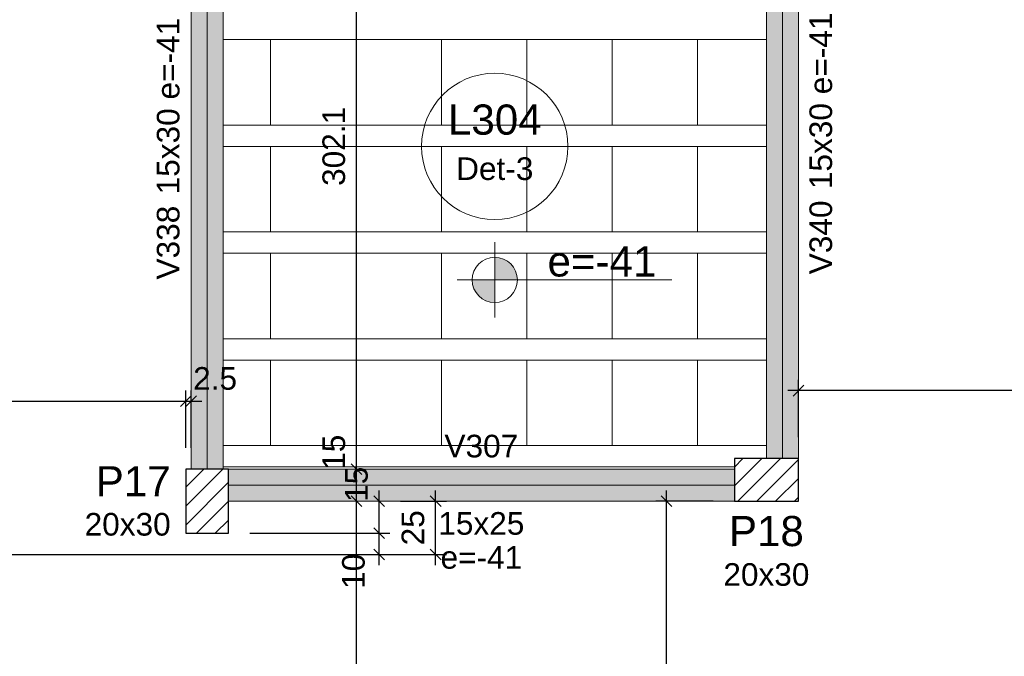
# Model space of a CAD drawing. Header units: millimetres. Extents: x 0 to 119, y 0 to 84.
# Tile 34 of 38: x 67.4 to 76.62, y 59.41 to 65.37. Entities that reach past the tile are written whole.
import ezdxf

# ---------------------------------------------------------------- set-up
doc = ezdxf.new("R2010")
doc.units = ezdxf.units.MM
doc.header["$MEASUREMENT"] = 0
doc.linetypes.add('NULL', pattern=[0])
doc.layers.get('0').update_dxf_attribs({"lineweight": 18})
for name, color, linetype, lineweight in [('FO-Cotas', 5, 'Continuous', 5), ('FO-Eixos', 5, 'Continuous', 5), ('FO-Hachura pilar que passa', 19, 'Continuous', 5), ('FO-Hachura viga', 43, 'Continuous', 5), ('FO-Hachuras das lajes', 1, 'Continuous', 20), ('FO-Pilares', 4, 'Continuous', 30), ('FO-Textos das lajes', 3, 'Continuous', 20), ('FO-Textos das vigas', 7, 'Continuous', 5), ('FO-Textos dos pilares', 7, 'Continuous', 5), ('FO-Vigas', 1, 'Continuous', 20)]:
    doc.layers.add(name, color=color, linetype=linetype, lineweight=lineweight)
doc.styles.add('Arial', font='txt')
doc.dimstyles.new('UM_50.000000', dxfattribs={"dimtxt": 0.18, "dimasz": 0.1, "dimexe": 0.1, "dimexo": 0.2, "dimgap": 0, "dimtad": 1, "dimtih": 1, "dimtoh": 1, "dimdec": 1, "dimlfac": 50, "dimzin": 0, "dimdsep": 46, "dimtxsty": 'Standard', "dimcen": 0.09, "dimdle": 0.1, "dimadec": 1, "dimazin": 2, "dimtfac": 1, "dimtdec": 4, "dimtofl": 0, "dimtmove": 0, "dimatfit": 3, "dimfxl": 1, "dimtolj": 1, "dimarcsym": 0})

# ---------------------------------------------------------------- blocks, each defined once
blk = doc.blocks.new('_Oblique')
at = {"color": 0, "linetype": 'ByBlock', "lineweight": -2}
blk.add_line((-0.5, -0.5), (0.5, 0.5), dxfattribs=at)
blk = doc.blocks.new('*D93')
at = {"layer": 'Defpoints', "color": 0}
for p in [(69.3502, 60.5658), (70.7622, 60.5658), (63.2412, 60.3658)]:
    blk.add_point(p, dxfattribs=at)
at = {"layer": 'FO-Cotas', "color": 0, "lineweight": -2}
for p, q in [((70.7622, 60.2658), (70.7622, 60.6658)), ((69.5502, 60.5658), (70.8622, 60.5658)), ((63.4412, 60.3658), (70.8622, 60.3658))]:
    blk.add_line(p, q, dxfattribs=at)
at = {"layer": 'FO-Cotas', "color": 0, "lineweight": -2, "xscale": 0.1, "yscale": 0.1, "zscale": 0.1}
for p, rotation in [((70.7622, 60.5658), 90), ((70.7622, 60.3658), 270)]:
    blk.add_blockref('_Oblique', p, dxfattribs=dict(at, rotation=rotation))
at = {"layer": 'FO-Cotas', "color": 7, "insert": (70.5224, 60.2085), "char_height": 0.2118, "attachment_point": 5, "rotation": 90, "style": 'Arial'}
blk.add_mtext('\\A1;10', dxfattribs=at)
blk = doc.blocks.new('*D94')
at = {"layer": 'Defpoints', "color": 0}
for p in [(70.7622, 60.8658), (70.7622, 60.8658), (69.3502, 60.5658)]:
    blk.add_point(p, dxfattribs=at)
at = {"layer": 'FO-Cotas', "color": 0, "lineweight": -2}
for p, q in [((70.7622, 60.4658), (70.7622, 60.9658)), ((69.5502, 60.5658), (70.8622, 60.5658))]:
    blk.add_line(p, q, dxfattribs=at)
at = {"layer": 'FO-Cotas', "color": 0, "lineweight": -2, "xscale": 0.1, "yscale": 0.1, "zscale": 0.1}
for p, rotation in [((70.7622, 60.8658), 90), ((70.7622, 60.5658), 270)]:
    blk.add_blockref('_Oblique', p, dxfattribs=dict(at, rotation=rotation))
at = {"layer": 'FO-Cotas', "color": 7, "insert": (70.5504, 61.0231), "char_height": 0.2118, "attachment_point": 5, "rotation": 90, "style": 'Arial'}
blk.add_mtext('\\A1;15', dxfattribs=at)
blk = doc.blocks.new('*D96')
at = {"layer": 'Defpoints', "color": 0}
for p in [(74.6902, 67.1672), (86.0228, 67.1672), (84.6104, 61.2644)]:
    blk.add_point(p, dxfattribs=at)
at = {"layer": 'FO-Cotas', "color": 0, "lineweight": -2}
for p, q in [((86.0228, 61.1644), (86.0228, 67.2672)), ((74.8902, 67.1672), (86.1228, 67.1672)), ((84.8104, 61.2644), (86.1228, 61.2644))]:
    blk.add_line(p, q, dxfattribs=at)
at = {"layer": 'FO-Cotas', "color": 0, "lineweight": -2, "xscale": 0.1, "yscale": 0.1, "zscale": 0.1}
for p, rotation in [((86.0228, 67.1672), 90), ((86.0228, 61.2644), 270)]:
    blk.add_blockref('_Oblique', p, dxfattribs=dict(at, rotation=rotation))
at = {"layer": 'FO-Cotas', "color": 7, "insert": (85.811, 64.2158), "char_height": 0.2118, "attachment_point": 5, "rotation": 90, "style": 'Arial'}
blk.add_mtext('\\A1;295.1', dxfattribs=at)
blk = doc.blocks.new('*D105')
at = {"layer": 'Defpoints', "color": 0}
for p in [(70.7622, 60.8658), (71.2917, 60.8658), (63.2412, 60.3658)]:
    blk.add_point(p, dxfattribs=at)
at = {"layer": 'FO-Cotas', "color": 0, "lineweight": -2}
for p, q in [((71.2917, 60.2658), (71.2917, 60.9658)), ((70.9622, 60.8658), (71.3917, 60.8658)), ((63.4412, 60.3658), (71.3917, 60.3658))]:
    blk.add_line(p, q, dxfattribs=at)
at = {"layer": 'FO-Cotas', "color": 0, "lineweight": -2, "xscale": 0.1, "yscale": 0.1, "zscale": 0.1}
for p, rotation in [((71.2917, 60.8658), 90), ((71.2917, 60.3658), 270)]:
    blk.add_blockref('_Oblique', p, dxfattribs=dict(at, rotation=rotation))
at = {"layer": 'FO-Cotas', "color": 7, "insert": (71.0799, 60.6158), "char_height": 0.2118, "attachment_point": 5, "rotation": 90, "style": 'Arial'}
blk.add_mtext('\\A1;25', dxfattribs=at)
blk = doc.blocks.new('*D192')
at = {"layer": 'Defpoints', "color": 0}
for p in [(70.5502, 60.8658), (70.5502, 60.8658), (70.5502, 33.2742)]:
    blk.add_point(p, dxfattribs=at)
at = {"layer": 'FO-Cotas', "color": 0, "lineweight": -2}
blk.add_line((70.5502, 33.1742), (70.5502, 60.9658), dxfattribs=at)
at = {"layer": 'FO-Cotas', "color": 0, "lineweight": -2, "xscale": 0.1, "yscale": 0.1, "zscale": 0.1}
for p, rotation in [((70.5502, 60.8658), 90), ((70.5502, 33.2742), 270)]:
    blk.add_blockref('_Oblique', p, dxfattribs=dict(at, rotation=rotation))
at = {"layer": 'FO-Cotas', "color": 7, "insert": (70.3384, 47.07), "char_height": 0.2118, "attachment_point": 5, "rotation": 90, "style": 'Arial'}
blk.add_mtext('\\A1;1379.6', dxfattribs=at)
blk = doc.blocks.new('*D193')
at = {"layer": 'Defpoints', "color": 0}
for p in [(70.5502, 61.1658), (70.5502, 61.1658), (70.5502, 60.8658)]:
    blk.add_point(p, dxfattribs=at)
at = {"layer": 'FO-Cotas', "color": 0, "lineweight": -2}
blk.add_line((70.5502, 60.7658), (70.5502, 61.2658), dxfattribs=at)
at = {"layer": 'FO-Cotas', "color": 0, "lineweight": -2, "xscale": 0.1, "yscale": 0.1, "zscale": 0.1}
for p, rotation in [((70.5502, 61.1658), 90), ((70.5502, 60.8658), 270)]:
    blk.add_blockref('_Oblique', p, dxfattribs=dict(at, rotation=rotation))
at = {"layer": 'FO-Cotas', "color": 7, "insert": (70.3384, 61.3231), "char_height": 0.2118, "attachment_point": 5, "rotation": 90, "style": 'Arial'}
blk.add_mtext('\\A1;15', dxfattribs=at)
blk = doc.blocks.new('*D194')
at = {"layer": 'Defpoints', "color": 0}
for p in [(70.5502, 67.2072), (70.5502, 67.2072), (70.5502, 61.1658)]:
    blk.add_point(p, dxfattribs=at)
at = {"layer": 'FO-Cotas', "color": 0, "lineweight": -2}
blk.add_line((70.5502, 61.0658), (70.5502, 67.3072), dxfattribs=at)
at = {"layer": 'FO-Cotas', "color": 0, "lineweight": -2, "xscale": 0.1, "yscale": 0.1, "zscale": 0.1}
for p, rotation in [((70.5502, 67.2072), 90), ((70.5502, 61.1658), 270)]:
    blk.add_blockref('_Oblique', p, dxfattribs=dict(at, rotation=rotation))
at = {"layer": 'FO-Cotas', "color": 7, "insert": (70.3384, 64.1865), "char_height": 0.2118, "attachment_point": 5, "rotation": 90, "style": 'Arial'}
blk.add_mtext('\\A1;302.1', dxfattribs=at)
blk = doc.blocks.new('*D199')
at = {"layer": 'Defpoints', "color": 0}
for p in [(74.6902, 61.8998), (74.6902, 61.2644), (84.0104, 61.2644)]:
    blk.add_point(p, dxfattribs=at)
at = {"layer": 'FO-Cotas', "color": 0, "lineweight": -2}
for p, q in [((74.6902, 61.4644), (74.6902, 61.9998)), ((84.0104, 61.4644), (84.0104, 61.9998)), ((84.1104, 61.8998), (74.5902, 61.8998))]:
    blk.add_line(p, q, dxfattribs=at)
at = {"layer": 'FO-Cotas', "color": 0, "lineweight": -2, "xscale": 0.1, "yscale": 0.1, "zscale": 0.1, "rotation": 180}
blk.add_blockref('_Oblique', (74.6902, 61.8998), dxfattribs=at)
at = {"layer": 'FO-Cotas', "color": 0, "lineweight": -2, "xscale": 0.1, "yscale": 0.1, "zscale": 0.1}
blk.add_blockref('_Oblique', (84.0104, 61.8998), dxfattribs=at)
at = {"layer": 'FO-Cotas', "color": 7, "insert": (79.3503, 62.1116), "char_height": 0.2118, "attachment_point": 5, "rotation": 0.00573, "style": 'Arial'}
blk.add_mtext('\\A1;466', dxfattribs=at)
blk = doc.blocks.new('*D219')
at = {"layer": 'Defpoints', "color": 0}
for p in [(68.9502, 61.8012), (63.2412, 61.1658), (68.9502, 61.1658)]:
    blk.add_point(p, dxfattribs=at)
at = {"layer": 'FO-Cotas', "color": 0, "lineweight": -2}
for p, q in [((63.2412, 61.3658), (63.2412, 61.9012)), ((68.9502, 61.3658), (68.9502, 61.9012)), ((63.1412, 61.8012), (69.0502, 61.8012))]:
    blk.add_line(p, q, dxfattribs=at)
at = {"layer": 'FO-Cotas', "color": 0, "lineweight": -2, "xscale": 0.1, "yscale": 0.1, "zscale": 0.1, "rotation": 180}
blk.add_blockref('_Oblique', (63.2412, 61.8012), dxfattribs=at)
at = {"layer": 'FO-Cotas', "color": 0, "lineweight": -2, "xscale": 0.1, "yscale": 0.1, "zscale": 0.1}
blk.add_blockref('_Oblique', (68.9502, 61.8012), dxfattribs=at)
at = {"layer": 'FO-Cotas', "color": 7, "insert": (66.0957, 62.013), "char_height": 0.2118, "attachment_point": 5, "rotation": 0.00573, "style": 'Arial'}
blk.add_mtext('\\A1;285.5', dxfattribs=at)
blk = doc.blocks.new('*D220')
at = {"layer": 'Defpoints', "color": 0}
for p in [(69.0002, 61.8012), (68.9502, 61.1658), (69.0002, 61.1658)]:
    blk.add_point(p, dxfattribs=at)
at = {"layer": 'FO-Cotas', "color": 0, "lineweight": -2}
for p, q in [((68.9502, 61.3658), (68.9502, 61.9012)), ((69.0002, 61.3658), (69.0002, 61.9012)), ((68.8502, 61.8012), (69.1002, 61.8012))]:
    blk.add_line(p, q, dxfattribs=at)
at = {"layer": 'FO-Cotas', "color": 0, "lineweight": -2, "xscale": 0.1, "yscale": 0.1, "zscale": 0.1, "rotation": 180}
blk.add_blockref('_Oblique', (68.9502, 61.8012), dxfattribs=at)
at = {"layer": 'FO-Cotas', "color": 0, "lineweight": -2, "xscale": 0.1, "yscale": 0.1, "zscale": 0.1}
blk.add_blockref('_Oblique', (69.0002, 61.8012), dxfattribs=at)
at = {"layer": 'FO-Cotas', "color": 7, "insert": (69.2258, 62.013), "char_height": 0.2118, "attachment_point": 5, "rotation": 0.00573, "style": 'Arial'}
blk.add_mtext('\\A1;2.5', dxfattribs=at)
blk = doc.blocks.new('*D229')
at = {"layer": 'Defpoints', "color": 0}
for p in [(73.4548, 60.8658), (74.0902, 60.8658), (74.0902, 54.6872)]:
    blk.add_point(p, dxfattribs=at)
at = {"layer": 'FO-Cotas', "color": 0, "lineweight": -2}
for p, q in [((73.4548, 54.5872), (73.4548, 60.9658)), ((73.8902, 60.8658), (73.3548, 60.8658)), ((73.8902, 54.6872), (73.3548, 54.6872))]:
    blk.add_line(p, q, dxfattribs=at)
at = {"layer": 'FO-Cotas', "color": 0, "lineweight": -2, "xscale": 0.1, "yscale": 0.1, "zscale": 0.1}
for p, rotation in [((73.4548, 60.8658), 90), ((73.4548, 54.6872), 270)]:
    blk.add_blockref('_Oblique', p, dxfattribs=dict(at, rotation=rotation))
at = {"layer": 'FO-Cotas', "color": 7, "insert": (73.243, 57.7765), "char_height": 0.2118, "attachment_point": 5, "rotation": 90, "style": 'Arial'}
blk.add_mtext('\\A1;308.9', dxfattribs=at)

msp = doc.modelspace()

# ---------------------------------------------------------------- hatches: boundary and pattern name
at = {"layer": 'FO-Hachura pilar que passa', "linetype": 'Continuous'}
h = msp.add_hatch(dxfattribs=at)
h.set_pattern_fill('ANSI31', color=19, style=0)
h.paths.add_polyline_path([(74.0898, 61.2644), (74.0898, 61.0644), (74.0898, 60.8644), (74.3898, 60.8644), (74.6898, 60.8644), (74.6898, 61.0644), (74.6898, 61.2644), (74.3898, 61.2644)])
h = msp.add_hatch(dxfattribs=at)
h.set_pattern_fill('ANSI31', color=19, style=0)
h.paths.add_polyline_path([(68.9502, 60.5658), (69.1502, 60.5658), (69.3502, 60.5658), (69.3502, 60.8658), (69.3502, 61.1658), (69.1502, 61.1658), (68.9502, 61.1658), (68.9502, 60.8658)])
at = {"layer": 'FO-Hachura viga', "linetype": 'Continuous'}
for points in [[(69.3002, 67.167), (69.3002, 67.167), (69.0002, 67.167), (69.0002, 61.1658), (69.3002, 61.1658), (69.3002, 67.167)], [(74.6902, 67.167), (74.6902, 67.167), (74.3902, 67.167), (74.3902, 61.2644), (74.6902, 61.2644), (74.6902, 67.167)], [(74.0898, 61.1658), (74.0898, 61.1658), (69.3502, 61.1658), (69.3502, 60.8658), (74.0898, 60.8658), (74.0898, 61.1658)]]:
    msp.add_hatch(color=43, dxfattribs=at).paths.add_polyline_path(points)
at = {"layer": 'FO-Textos das lajes', "linetype": 'Continuous'}
for points in [[(71.8452, 62.9363), (72.057, 62.9363), (72.0498, 62.9911), (72.0286, 63.0422), (71.995, 63.0861), (71.9511, 63.1197), (71.9, 63.1409), (71.8452, 63.1481), (71.8452, 62.9363)], [(71.8452, 62.9363), (71.6334, 62.9363), (71.6406, 62.8815), (71.6618, 62.8304), (71.6954, 62.7865), (71.7393, 62.7529), (71.7904, 62.7317), (71.8452, 62.7245), (71.8452, 62.9363)]]:
    msp.add_hatch(color=3, dxfattribs=at).paths.add_polyline_path(points)

# ---------------------------------------------------------------- linework, layer by layer
at = {"layer": 'FO-Eixos'}
for p, q in [((69.1502, 61.1658), (69.1502, 67.1672)), ((74.5402, 61.2644), (74.5402, 67.1672)), ((69.3502, 61.0158), (74.0898, 61.0158))]:
    msp.add_line(p, q, dxfattribs=at)
for points in [[(69.3006, 64.3862), (69.7456, 64.3862), (69.7456, 65.1862), (69.3006, 65.1862)], [(74.3906, 65.1862), (73.7456, 65.1862), (73.7456, 64.3862), (74.3906, 64.3862)], [(69.3006, 63.3862), (69.7456, 63.3862), (69.7456, 64.1862), (69.3006, 64.1862)], [(74.3906, 64.1862), (73.7456, 64.1862), (73.7456, 63.3862), (74.3906, 63.3862)], [(69.3006, 62.3862), (69.7456, 62.3862), (69.7456, 63.1862), (69.3006, 63.1862)], [(74.3906, 63.1862), (73.7456, 63.1862), (73.7456, 62.3862), (74.3906, 62.3862)], [(69.3006, 61.3862), (69.7456, 61.3862), (69.7456, 62.1862), (69.3006, 62.1862)], [(74.3906, 62.1862), (73.7456, 62.1862), (73.7456, 61.3862), (74.3906, 61.3862)]]:
    msp.add_lwpolyline(points, dxfattribs=at)
for points in [[(69.7456, 64.3862), (70.5456, 64.3862), (70.5456, 65.1862), (69.7456, 65.1862), (69.7456, 64.3862)], [(70.5456, 64.3862), (71.3456, 64.3862), (71.3456, 65.1862), (70.5456, 65.1862), (70.5456, 64.3862)], [(71.3456, 64.3862), (72.1456, 64.3862), (72.1456, 65.1862), (71.3456, 65.1862), (71.3456, 64.3862)], [(72.1456, 64.3862), (72.9456, 64.3862), (72.9456, 65.1862), (72.1456, 65.1862), (72.1456, 64.3862)], [(72.9456, 64.3862), (73.7456, 64.3862), (73.7456, 65.1862), (72.9456, 65.1862), (72.9456, 64.3862)], [(69.7456, 63.3862), (70.5456, 63.3862), (70.5456, 64.1862), (69.7456, 64.1862), (69.7456, 63.3862)], [(70.5456, 63.3862), (71.3456, 63.3862), (71.3456, 64.1862), (70.5456, 64.1862), (70.5456, 63.3862)], [(71.3456, 63.3862), (72.1456, 63.3862), (72.1456, 64.1862), (71.3456, 64.1862), (71.3456, 63.3862)], [(72.1456, 63.3862), (72.9456, 63.3862), (72.9456, 64.1862), (72.1456, 64.1862), (72.1456, 63.3862)], [(72.9456, 63.3862), (73.7456, 63.3862), (73.7456, 64.1862), (72.9456, 64.1862), (72.9456, 63.3862)], [(69.7456, 62.3862), (70.5456, 62.3862), (70.5456, 63.1862), (69.7456, 63.1862), (69.7456, 62.3862)], [(70.5456, 62.3862), (71.3456, 62.3862), (71.3456, 63.1862), (70.5456, 63.1862), (70.5456, 62.3862)], [(71.3456, 62.3862), (72.1456, 62.3862), (72.1456, 63.1862), (71.3456, 63.1862), (71.3456, 62.3862)], [(72.1456, 62.3862), (72.9456, 62.3862), (72.9456, 63.1862), (72.1456, 63.1862), (72.1456, 62.3862)], [(72.9456, 62.3862), (73.7456, 62.3862), (73.7456, 63.1862), (72.9456, 63.1862), (72.9456, 62.3862)], [(69.7456, 61.3862), (70.5456, 61.3862), (70.5456, 62.1862), (69.7456, 62.1862), (69.7456, 61.3862)], [(70.5456, 61.3862), (71.3456, 61.3862), (71.3456, 62.1862), (70.5456, 62.1862), (70.5456, 61.3862)], [(71.3456, 61.3862), (72.1456, 61.3862), (72.1456, 62.1862), (71.3456, 62.1862), (71.3456, 61.3862)], [(72.1456, 61.3862), (72.9456, 61.3862), (72.9456, 62.1862), (72.1456, 62.1862), (72.1456, 61.3862)], [(72.9456, 61.3862), (73.7456, 61.3862), (73.7456, 62.1862), (72.9456, 62.1862), (72.9456, 61.3862)]]:
    msp.add_lwpolyline(points, close=True, dxfattribs=at)
at = {"layer": 'FO-Hachuras das lajes'}
for p, q in [((69.3006, 65.1862), (69.3506, 65.1862)), ((69.3506, 65.1862), (74.0896, 65.1862)), ((74.0896, 65.1862), (74.2906, 65.1862)), ((74.2906, 65.1862), (74.3906, 65.1862)), ((69.3006, 64.3862), (69.3506, 64.3862)), ((69.3506, 64.3862), (74.0896, 64.3862)), ((74.0896, 64.3862), (74.2906, 64.3862)), ((74.2906, 64.3862), (74.3906, 64.3862)), ((69.3006, 64.1862), (69.3506, 64.1862)), ((69.3506, 64.1862), (74.0896, 64.1862)), ((74.0896, 64.1862), (74.2906, 64.1862)), ((74.2906, 64.1862), (74.3906, 64.1862)), ((69.3006, 63.3862), (69.3506, 63.3862)), ((69.3506, 63.3862), (74.0896, 63.3862)), ((74.0896, 63.3862), (74.2906, 63.3862)), ((74.2906, 63.3862), (74.3906, 63.3862)), ((69.3006, 63.1862), (69.3506, 63.1862)), ((69.3506, 63.1862), (74.0896, 63.1862)), ((74.0896, 63.1862), (74.2906, 63.1862)), ((74.2906, 63.1862), (74.3906, 63.1862)), ((69.3006, 62.3862), (69.3506, 62.3862)), ((69.3506, 62.3862), (74.0896, 62.3862)), ((74.0896, 62.3862), (74.2906, 62.3862)), ((74.2906, 62.3862), (74.3906, 62.3862)), ((69.3006, 62.1862), (69.3506, 62.1862)), ((69.3506, 62.1862), (74.0896, 62.1862)), ((74.0896, 62.1862), (74.2906, 62.1862)), ((74.2906, 62.1862), (74.3906, 62.1862)), ((69.3006, 61.3862), (69.3506, 61.3862)), ((69.3506, 61.3862), (74.0896, 61.3862)), ((74.0896, 61.3862), (74.2906, 61.3862)), ((74.2906, 61.3862), (74.3906, 61.3862)), ((69.3006, 61.1862), (69.3506, 61.1862)), ((69.3506, 61.1862), (74.0896, 61.1862))]:
    msp.add_line(p, q, dxfattribs=at)
at = {"layer": 'FO-Pilares'}
for points in [[(74.0898, 61.2644), (74.0898, 61.0644), (74.0898, 60.8644), (74.3898, 60.8644), (74.6898, 60.8644), (74.6898, 61.0644), (74.6898, 61.2644), (74.3898, 61.2644), (74.0898, 61.2644)], [(68.9502, 60.5658), (69.1502, 60.5658), (69.3502, 60.5658), (69.3502, 60.8658), (69.3502, 61.1658), (69.1502, 61.1658), (68.9502, 61.1658), (68.9502, 60.8658), (68.9502, 60.5658)]]:
    msp.add_lwpolyline(points, close=True, dxfattribs=at)
at = {"layer": 'FO-Textos das lajes'}
for p, q in [((71.1598, 64.1865), (72.5306, 64.1865)), ((71.8452, 63.2893), (71.8452, 62.5833)), ((71.4922, 62.9363), (72.1982, 62.9363)), ((72.1982, 62.9363), (73.5032, 62.9363))]:
    msp.add_line(p, q, dxfattribs=at)
for centre, radius in [((71.8452, 64.1865), 0.6854), ((71.8452, 62.9363), 0.2118)]:
    msp.add_circle(centre, radius, dxfattribs=at)
at = {"layer": 'FO-Vigas'}
for p, q in [((69.0002, 61.1658), (69.0002, 67.1672)), ((69.3002, 61.1658), (69.3002, 67.1672)), ((74.3902, 61.2644), (74.3902, 67.1672)), ((74.6902, 61.2644), (74.6902, 67.1672)), ((69.3502, 61.1658), (74.0898, 61.1658)), ((69.3502, 60.8658), (74.0898, 60.8658))]:
    msp.add_line(p, q, dxfattribs=at)

# ---------------------------------------------------------------- texts
at = {"layer": 'FO-Textos das lajes', "linetype": 'NULL', "line_spacing_factor": 0.798, "style": 'Arial'}
for s, insert, char_height, width, attachment_point in [('L304', (71.8456, 64.2924), 0.2824, 1.735195, 8), ('Det-3', (71.8456, 63.8691), 0.2118, 1.418281, 8), ('e=-41', (72.3396, 62.9644), 0.2824, 2.01665, 7)]:
    msp.add_mtext(s, dxfattribs=dict(at, insert=insert, char_height=char_height, width=width, attachment_point=attachment_point))
at = {"layer": 'FO-Textos das vigas', "linetype": 'NULL', "char_height": 0.2118, "rotation": 90.00021, "line_spacing_factor": 0.798, "style": 'Arial'}
for s, insert, width, attachment_point in [('15x30 e=-41', (68.8947, 63.7372), 3.240977, 7), ('15x30 e=-41', (75.0077, 63.7862), 3.240977, 7), ('V340', (75.0077, 63.6802), 1.354561, 9), ('V338', (68.8947, 63.6312), 1.354561, 9)]:
    msp.add_mtext(s, dxfattribs=dict(at, insert=insert, width=width, attachment_point=attachment_point))
at = {"layer": 'FO-Textos das vigas', "linetype": 'NULL', "char_height": 0.2118, "attachment_point": 8, "line_spacing_factor": 0.798, "style": 'Arial'}
for s, insert, width in [('V307', (71.7196, 61.2721), 1.354561), ('15x25', (71.7196, 60.5481), 1.580273), ('e=-41', (71.7196, 60.2301), 1.499561)]:
    msp.add_mtext(s, dxfattribs=dict(at, insert=insert, width=width))
at = {"layer": 'FO-Textos dos pilares', "linetype": 'NULL', "line_spacing_factor": 0.798, "style": 'Arial'}
for s, insert, char_height, width, attachment_point in [('P17', (68.8096, 60.9104), 0.2824, 1.387852, 9), ('20x30', (68.8096, 60.5401), 0.2118, 1.580273, 9), ('P18', (74.3896, 60.4404), 0.2824, 1.387852, 8), ('20x30', (74.3896, 60.0701), 0.2118, 1.580273, 8)]:
    msp.add_mtext(s, dxfattribs=dict(at, insert=insert, char_height=char_height, width=width, attachment_point=attachment_point))

# ---------------------------------------------------------------- dimensions: what is measured, and where the dimension line sits
at = {"layer": 'FO-Cotas'}
for base, p1, p2, override, picture, middle in [((70.5502, 67.2072), (70.5502, 61.1658), (70.5502, 67.2072), {"dimtxt": 0.2118, "dimasz": 0.1, "dimexe": 0.1, "dimexo": 0.2, "dimtad": 1, "dimtih": 0, "dimtoh": 0, "dimdec": 1, "dimlfac": 50, "dimzin": 8, "dimtxsty": 'Arial', "dimblk": 'Oblique', "dimblk1": 'Oblique', "dimblk2": 'Oblique', "dimsah": 1, "dimdle": 0.1, "dimse1": 1, "dimse2": 1, "dimclrt": 7, "dimadec": 1, "dimazin": 3, "dimtmove": 2, "dimldrblk": 'Oblique'}, '*D194', (70.3384, 64.1865)), ((86.0228, 67.1672), (84.6104, 61.2644), (74.6902, 67.1672), {"dimtxt": 0.2118, "dimasz": 0.1, "dimexe": 0.1, "dimexo": 0.2, "dimtad": 1, "dimtih": 0, "dimtoh": 0, "dimdec": 1, "dimlfac": 50, "dimzin": 8, "dimtxsty": 'Arial', "dimblk": 'Oblique', "dimblk1": 'Oblique', "dimblk2": 'Oblique', "dimsah": 1, "dimdle": 0.1, "dimse1": 0, "dimse2": 0, "dimclrt": 7, "dimadec": 1, "dimazin": 3, "dimtmove": 2, "dimldrblk": 'Oblique'}, '*D96', (85.811, 64.2158)), ((70.5502, 61.1658), (70.5502, 60.8658), (70.5502, 61.1658), {"dimtxt": 0.2118, "dimasz": 0.1, "dimexe": 0.1, "dimexo": 0.2, "dimtad": 1, "dimtih": 0, "dimtoh": 0, "dimdec": 1, "dimlfac": 50, "dimzin": 8, "dimtxsty": 'Arial', "dimblk": 'Oblique', "dimblk1": 'Oblique', "dimblk2": 'Oblique', "dimsah": 1, "dimdle": 0.1, "dimse1": 1, "dimse2": 1, "dimclrt": 7, "dimadec": 1, "dimazin": 3, "dimtmove": 2, "dimldrblk": 'Oblique'}, '*D193', (70.3384, 61.3231)), ((70.7622, 60.8658), (69.3502, 60.5658), (70.7622, 60.8658), {"dimtxt": 0.2118, "dimasz": 0.1, "dimexe": 0.1, "dimexo": 0.2, "dimtad": 1, "dimtih": 0, "dimtoh": 0, "dimdec": 1, "dimlfac": 50, "dimzin": 8, "dimtxsty": 'Arial', "dimblk": 'Oblique', "dimblk1": 'Oblique', "dimblk2": 'Oblique', "dimsah": 1, "dimdle": 0.1, "dimse1": 0, "dimse2": 1, "dimclrt": 7, "dimadec": 1, "dimazin": 3, "dimtmove": 2, "dimldrblk": 'Oblique'}, '*D94', (70.5504, 61.0231)), ((71.2917, 60.8658), (63.2412, 60.3658), (70.7622, 60.8658), {"dimtxt": 0.2118, "dimasz": 0.1, "dimexe": 0.1, "dimexo": 0.2, "dimtad": 1, "dimtih": 0, "dimtoh": 0, "dimdec": 1, "dimlfac": 50, "dimzin": 8, "dimtxsty": 'Arial', "dimblk": 'Oblique', "dimblk1": 'Oblique', "dimblk2": 'Oblique', "dimsah": 1, "dimdle": 0.1, "dimse1": 0, "dimse2": 0, "dimclrt": 7, "dimadec": 1, "dimazin": 3, "dimtmove": 2, "dimldrblk": 'Oblique'}, '*D105', (71.0799, 60.6158)), ((70.5502, 60.8658), (70.5502, 33.2742), (70.5502, 60.8658), {"dimtxt": 0.2118, "dimasz": 0.1, "dimexe": 0.1, "dimexo": 0.2, "dimtad": 1, "dimtih": 0, "dimtoh": 0, "dimdec": 1, "dimlfac": 50, "dimzin": 8, "dimtxsty": 'Arial', "dimblk": 'Oblique', "dimblk1": 'Oblique', "dimblk2": 'Oblique', "dimsah": 1, "dimdle": 0.1, "dimse1": 1, "dimse2": 1, "dimclrt": 7, "dimadec": 1, "dimazin": 3, "dimtmove": 2, "dimldrblk": 'Oblique'}, '*D192', (70.3384, 47.07)), ((73.4548, 60.8658), (74.0902, 54.6872), (74.0902, 60.8658), {"dimtxt": 0.2118, "dimasz": 0.1, "dimexe": 0.1, "dimexo": 0.2, "dimtad": 1, "dimtih": 0, "dimtoh": 0, "dimdec": 1, "dimlfac": 50, "dimzin": 8, "dimtxsty": 'Arial', "dimblk": 'Oblique', "dimblk1": 'Oblique', "dimblk2": 'Oblique', "dimsah": 1, "dimdle": 0.1, "dimse1": 0, "dimse2": 0, "dimclrt": 7, "dimadec": 1, "dimazin": 3, "dimtmove": 2, "dimldrblk": 'Oblique'}, '*D229', (73.243, 57.7765)), ((70.7622, 60.5658), (63.2412, 60.3658), (69.3502, 60.5658), {"dimtxt": 0.2118, "dimasz": 0.1, "dimexe": 0.1, "dimexo": 0.2, "dimtad": 1, "dimtih": 0, "dimtoh": 0, "dimdec": 1, "dimlfac": 50, "dimzin": 8, "dimtxsty": 'Arial', "dimblk": 'Oblique', "dimblk1": 'Oblique', "dimblk2": 'Oblique', "dimsah": 1, "dimdle": 0.1, "dimse1": 0, "dimse2": 0, "dimclrt": 7, "dimadec": 1, "dimazin": 3, "dimtmove": 2, "dimldrblk": 'Oblique'}, '*D93', (70.5224, 60.2085))]:
    dim = msp.add_linear_dim(base=base, p1=p1, p2=p2, angle=90, dimstyle='UM_50.000000', override=override, dxfattribs=at)
    dim.commit()
    dim.dimension.update_dxf_attribs({"geometry": picture, "text_midpoint": middle, "dimtype": 160, "text_rotation": 90})
for base, p1, p2, picture, middle, turn in [((74.6902, 61.8998), (84.0104, 61.2644), (74.6902, 61.2644), '*D199', (79.3503, 62.1116), 0.00573), ((68.9502090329, 61.8012077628), (63.2412090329, 61.1658077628), (68.9502090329, 61.1658077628), '*D219', (66.0957090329, 62.0130077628), 0.005729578), ((69.0002, 61.8012), (68.9502, 61.1658), (69.0002, 61.1658), '*D220', (69.2258, 62.013), 0.00573)]:
    dim = msp.add_linear_dim(base=base, p1=p1, p2=p2, dimstyle='UM_50.000000', override={"dimtxt": 0.2118, "dimasz": 0.1, "dimexe": 0.1, "dimexo": 0.2, "dimtad": 1, "dimtih": 0, "dimtoh": 0, "dimdec": 1, "dimlfac": 50, "dimzin": 8, "dimtxsty": 'Arial', "dimblk": 'Oblique', "dimblk1": 'Oblique', "dimblk2": 'Oblique', "dimsah": 1, "dimdle": 0.1, "dimse1": 0, "dimse2": 0, "dimclrt": 7, "dimadec": 1, "dimazin": 3, "dimtmove": 2, "dimldrblk": 'Oblique'}, dxfattribs=at)
    dim.commit()
    dim.dimension.update_dxf_attribs({"geometry": picture, "text_midpoint": middle, "dimtype": 160, "text_rotation": turn})

doc.saveas('drawing.dxf')
